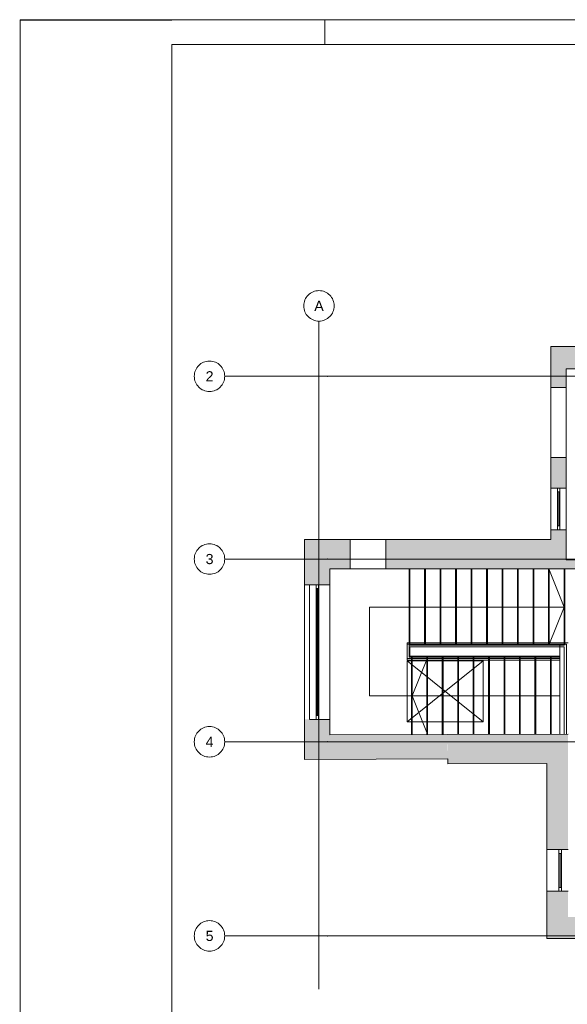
# Paper-space layout 'A-55 WYKOŃCZENIA ŚCIAN - PIĘTRO 10' of a CAD drawing. Header units: millimetres. Extents: x 0 to 420, y 0 to 297.
# Tile 2 of 8: x 0 to 108, y 103 to 297. Entities that reach past the tile are written whole.
import ezdxf
from ezdxf.xclip import XClip

# ---------------------------------------------------------------- set-up
doc = ezdxf.new("R2010")
doc.units = ezdxf.units.MM
doc.header["$MEASUREMENT"] = 0
doc.header["$XCLIPFRAME"] = 0
for name, pattern in [('DASHDOTX2', [1000, 500, -250, 0, -250]), ('GESTRICHELT2', [93.75, 62.5, -31.25]), ('PRZERYWANA_DU_A', [550, 350, -200])]:
    doc.linetypes.add(name, pattern=pattern)
for name, color, linetype, lineweight, true_color in [('A__balustrada_Nr_pióra__161', 7, 'Continuous', 5, 0x949494), ('A_Arkusz_Nr_pióra__237', 7, 'Continuous', 5, 0x343434), ('A_dach_Nr_pióra__8', 7, 'Continuous', 13, 0x4c4c4c), ('A_osie_Nr_pióra__16', 7, 'Continuous', 5, 0x0f0f0f), ('A_osie_Nr_pióra__76', 7, 'Continuous', 5, 0x2d2d2d), ('A_pochwyt_Nr_pióra__161', 7, 'Continuous', 5, 0x949494), ('A_schody_Nr_pióra__10', 7, 'Continuous', 13, 0x4b4b4b), ('A_schody_Nr_pióra__4', 7, 'Continuous', 18, 0x4b4b4b), ('A_ściany_Nr_pióra__19', 7, 'Continuous', 5, 0x191919), ('Okna Archicada_Nr_pióra__19', 7, 'Continuous', 5, 0x191919)]:
    doc.layers.add(name, color=color, linetype=linetype, lineweight=lineweight, true_color=true_color)
for name, color, linetype, lineweight in [('A_Arkusz_Nr_pióra__1', 7, 'Continuous', 20), ('A_strop_Nr_pióra__1', 7, 'Continuous', 20), ('A_ściany_Nr_pióra__1', 7, 'Continuous', 20)]:
    doc.layers.add(name, color=color, linetype=linetype, lineweight=lineweight)
doc.layers.add('A_podrys', color=7, linetype='Continuous')
doc.layers.add('A_ściany', color=7, linetype='Continuous')
doc.styles.add('STYL_AUTOMATYCZNY_1', font='arial.ttf')

# ---------------------------------------------------------------- blocks, each defined once
blk = doc.blocks.new('Rysunek_1_1', base_point=(-1584.45, -254.32))
at = {"layer": 'A_ściany', "linetype": 'Continuous', "lineweight": 0, "true_color": 0x000000}
for points in [[(104.53, 224.53), (105.83, 224.53), (107.53, 224.53), (107.53, 228.23), (104.53, 232.63)], [(104.53, 232.63), (107.53, 228.23), (113.7, 228.23), (113.7, 232.63)], [(104.53, 204.73), (107.53, 204.73), (107.53, 210.73), (105.83, 210.73), (104.53, 210.73)], [(104.53, 194.63), (107.53, 188.83), (107.53, 196.53), (104.53, 196.53)], [(55.97, 194.63), (61.02, 188.83), (65.02, 188.83), (65.02, 190.13), (65.02, 194.63)], [(55.97, 194.63), (55.97, 185.69), (61.02, 185.69), (61.02, 188.83)], [(104.53, 194.63), (72.02, 194.63), (72.02, 190.13), (72.02, 188.83), (107.53, 188.83)], [(107.53, 188.83), (110.52, 188.83), (110.52, 190.58), (107.53, 190.58)], [(55.97, 159.17), (55.97, 151.3), (61.02, 156.11), (61.02, 159.17)], [(84.23, 156.19), (61.02, 156.11), (55.97, 151.3), (84.24, 151.39)], [(107.92, 156.27), (84.23, 156.19), (84.25, 150.39), (103.72, 150.46)], [(103.72, 133.52), (107.92, 133.52), (107.92, 156.27), (103.72, 150.46)], [(103.72, 116.02), (107.92, 120.22), (107.92, 125.32), (103.72, 125.32)], [(107.92, 120.22), (103.72, 116.02), (304.59, 116.02), (304.59, 120.22)]]:
    blk.add_hatch(color=18, dxfattribs=at).paths.add_polyline_path(points)
at = {"layer": 'A__balustrada_Nr_pióra__161', "color": 252, "linetype": 'Continuous', "lineweight": 5, "true_color": 0x949494}
for p, q in [((76.22, 170.86), (76.22, 174.28)), ((76.22, 173.98), (107.62, 173.98)), ((76.72, 173.48), (107.12, 173.48)), ((76.72, 171.66), (76.72, 173.48)), ((107.12, 173.48), (107.12, 156.27)), ((107.62, 173.98), (107.62, 156.27)), ((76.22, 171.16), (106.28, 171.16)), ((76.72, 171.66), (106.28, 171.66))]:
    blk.add_line(p, q, dxfattribs=at)
at = {"layer": 'A_dach_Nr_pióra__8', "color": 251, "linetype": 'PRZERYWANA_DU_A', "lineweight": 13, "true_color": 0x4c4c4c}
for p, q in [((91.2, 170.71), (76.2, 158.71)), ((76.2, 170.71), (91.2, 158.71))]:
    blk.add_line(p, q, dxfattribs=at)
at = {"layer": 'A_dach_Nr_pióra__8', "color": 251, "linetype": 'PRZERYWANA_DU_A', "lineweight": 13, "true_color": 0x4c4c4c, "flags": 128}
blk.add_lwpolyline([(91.2, 158.71), (76.2, 158.71), (76.2, 170.71), (91.2, 170.71)], close=True, dxfattribs=at)
at = {"layer": 'A_osie_Nr_pióra__16', "color": 250, "linetype": 'DASHDOTX2', "lineweight": 5, "true_color": 0x0f0f0f}
for p, q in [((58.85, 237.63), (58.85, 106.02)), ((60.54, 226.76), (40.29, 226.76)), ((330.89, 226.76), (60.54, 226.76)), ((60.54, 226.76), (60.54, 226.76)), ((60.54, 190.76), (40.29, 190.76)), ((330.89, 190.76), (60.54, 190.76)), ((60.54, 190.76), (60.54, 190.76)), ((60.54, 154.76), (40.29, 154.76)), ((330.89, 154.76), (60.54, 154.76)), ((60.54, 154.76), (60.54, 154.76)), ((60.54, 116.53), (40.29, 116.53)), ((330.89, 116.53), (60.54, 116.53)), ((60.54, 116.53), (60.54, 116.53))]:
    blk.add_line(p, q, dxfattribs=at)
for p in [(60.54, 226.76), (60.54, 190.76), (60.54, 154.76), (60.54, 116.53)]:
    blk.add_point(p, dxfattribs=at)
at = {"layer": 'A_osie_Nr_pióra__76', "color": 250, "linetype": 'Continuous', "lineweight": 5, "true_color": 0x2d2d2d}
for centre in [(37.29, 226.76), (37.29, 190.76), (37.29, 154.76), (37.29, 116.53)]:
    blk.add_circle(centre, 3, dxfattribs=at)
at = {"layer": 'A_pochwyt_Nr_pióra__161', "color": 252, "linetype": 'Continuous', "lineweight": 5, "true_color": 0x949494}
for p, q in [((76.22, 174.28), (107.92, 174.28)), ((76.22, 170.86), (106.28, 170.86))]:
    blk.add_line(p, q, dxfattribs=at)
at = {"layer": 'A_schody_Nr_pióra__10', "color": 251, "linetype": 'GESTRICHELT2', "lineweight": 13, "true_color": 0x4b4b4b}
for p, q in [((76.77, 188.83), (76.77, 173.77)), ((79.82, 188.83), (79.82, 173.77)), ((82.87, 188.83), (82.87, 173.77)), ((85.92, 188.83), (85.92, 173.77)), ((88.97, 188.83), (88.97, 173.77)), ((92.02, 188.83), (92.02, 173.77)), ((95.07, 188.83), (95.07, 173.77)), ((98.12, 188.83), (98.12, 173.77)), ((101.17, 188.83), (101.17, 173.77)), ((104.22, 188.83), (104.22, 173.77)), ((107.27, 188.83), (107.27, 173.77)), ((77.07, 171.41), (77.07, 156.17)), ((80.11, 171.41), (80.11, 156.17)), ((83.15, 171.41), (83.15, 156.17)), ((86.19, 171.41), (86.19, 156.17)), ((89.23, 171.41), (89.23, 156.17)), ((92.27, 171.41), (92.27, 156.17)), ((95.31, 171.41), (95.31, 156.17)), ((98.35, 171.41), (98.35, 156.17)), ((101.39, 171.41), (101.39, 156.17)), ((104.43, 171.41), (104.43, 156.17))]:
    blk.add_line(p, q, dxfattribs=at)
at = {"layer": 'A_schody_Nr_pióra__4', "color": 251, "linetype": 'Continuous', "lineweight": 18, "true_color": 0x4b4b4b}
for p, q in [((76.62, 171.41), (76.62, 188.83)), ((79.67, 173.77), (79.67, 188.83)), ((82.72, 173.77), (82.72, 188.83)), ((85.77, 173.77), (85.77, 188.83)), ((88.82, 173.77), (88.82, 188.83)), ((91.87, 173.77), (91.87, 188.83)), ((94.92, 173.77), (94.92, 188.83)), ((97.97, 173.77), (97.97, 188.83)), ((101.02, 173.77), (101.02, 188.83)), ((104.07, 173.77), (104.07, 188.83)), ((104.11, 188.83), (107.12, 181.3)), ((107.12, 173.77), (107.12, 188.83)), ((68.82, 181.3), (107.12, 181.3)), ((68.82, 163.79), (68.82, 181.3)), ((104.11, 173.77), (107.12, 181.3)), ((76.62, 173.77), (107.12, 173.77)), ((76.62, 171.41), (106.28, 171.41)), ((77.22, 171.41), (77.22, 156.17)), ((80.23, 171.32), (77.22, 163.79)), ((80.26, 171.41), (80.26, 156.17)), ((83.3, 171.41), (83.3, 156.17)), ((86.34, 171.41), (86.34, 156.17)), ((89.38, 171.41), (89.38, 156.17)), ((92.42, 171.41), (92.42, 156.17)), ((95.46, 171.41), (95.46, 156.17)), ((98.5, 171.41), (98.5, 156.17)), ((101.54, 171.41), (101.54, 156.17)), ((104.58, 171.41), (104.58, 156.17)), ((106.25, 163.79), (68.82, 163.79)), ((80.23, 156.26), (77.22, 163.79))]:
    blk.add_line(p, q, dxfattribs=at)
at = {"layer": 'A_strop_Nr_pióra__1', "color": 7, "linetype": 'Continuous', "lineweight": 20}
blk.add_line((106.28, 173.77), (106.28, 156.27), dxfattribs=at)
at = {"layer": 'A_ściany_Nr_pióra__1', "color": 7, "linetype": 'Continuous', "lineweight": 20}
for p, q in [((105.83, 224.53), (104.53, 224.53)), ((105.83, 224.53), (107.53, 224.53)), ((105.83, 210.73), (104.53, 210.73)), ((105.83, 210.73), (107.53, 210.73)), ((107.53, 204.73), (104.53, 204.73)), ((107.53, 196.53), (104.53, 196.53)), ((65.02, 190.13), (65.02, 194.63)), ((72.02, 190.13), (72.02, 194.63)), ((65.02, 190.13), (65.02, 188.83)), ((72.02, 190.13), (72.02, 188.83)), ((55.97, 185.69), (55.97, 159.17)), ((56.97, 185.69), (56.97, 159.19)), ((61.02, 185.69), (61.02, 159.19)), ((56.97, 159.17), (61.02, 159.17)), ((107.92, 133.52), (103.72, 133.52)), ((107.92, 125.32), (103.72, 125.32))]:
    blk.add_line(p, q, dxfattribs=at)
at = {"layer": 'A_ściany_Nr_pióra__1', "color": 7, "linetype": 'Continuous', "lineweight": 20, "flags": 128}
for points in [[(104.53, 232.63), (104.53, 224.53)], [(113.7, 232.63), (104.53, 232.63)], [(107.53, 224.53), (107.53, 228.23)], [(107.53, 228.23), (113.7, 228.23)], [(104.53, 210.73), (104.53, 204.73)], [(107.53, 204.73), (107.53, 210.73)], [(104.53, 196.53), (104.53, 194.63)], [(107.53, 190.58), (107.53, 196.53)], [(65.02, 194.63), (55.97, 194.63)], [(55.97, 194.63), (55.97, 185.69)], [(104.53, 194.63), (72.02, 194.63)], [(110.52, 190.58), (107.53, 190.58)], [(61.02, 188.83), (65.02, 188.83)], [(61.02, 185.69), (61.02, 188.83)], [(72.02, 188.83), (107.53, 188.83)], [(107.53, 188.83), (110.52, 188.83)], [(55.97, 185.69), (56.97, 185.69)], [(61.02, 185.69), (56.97, 185.69)], [(55.97, 159.17), (55.97, 151.3)], [(61.02, 156.11), (61.02, 159.17)], [(84.23, 156.19), (61.02, 156.11)], [(107.92, 156.27), (84.23, 156.19)], [(55.97, 151.3), (84.24, 151.39)], [(84.24, 151.39), (84.25, 150.39)], [(84.25, 150.39), (103.72, 150.46)], [(103.72, 150.46), (103.72, 133.52)], [(103.72, 125.32), (103.72, 116.02)], [(103.72, 116.02), (304.59, 116.02)]]:
    blk.add_lwpolyline(points, dxfattribs=at)
at = {"layer": 'A_ściany_Nr_pióra__19', "color": 250, "linetype": 'Continuous', "lineweight": 5, "true_color": 0x191919}
for p, q in [((104.53, 204.73), (104.53, 196.53)), ((107.53, 196.53), (107.53, 204.73)), ((103.72, 133.52), (103.72, 125.32))]:
    blk.add_line(p, q, dxfattribs=at)
at = {"layer": 'Okna Archicada_Nr_pióra__19', "color": 250, "linetype": 'Continuous', "lineweight": 5, "true_color": 0x191919}
for p, q in [((105.83, 224.53), (104.53, 224.53)), ((104.53, 224.53), (104.53, 210.73)), ((105.83, 224.53), (107.53, 224.53)), ((107.53, 224.53), (107.53, 210.73)), ((105.83, 210.73), (104.53, 210.73)), ((105.83, 210.73), (107.53, 210.73)), ((105.83, 196.53), (105.83, 204.73)), ((105.83, 204.73), (106.33, 204.73)), ((106.33, 203.98), (105.83, 203.98)), ((106.08, 203.98), (106.08, 197.28)), ((106.33, 204.73), (106.33, 196.53)), ((106.33, 197.28), (105.83, 197.28)), ((106.33, 196.53), (105.83, 196.53)), ((65.02, 190.13), (65.02, 194.63)), ((72.02, 194.63), (65.02, 194.63)), ((72.02, 190.13), (72.02, 194.63)), ((65.02, 190.13), (65.02, 188.83)), ((72.02, 190.13), (72.02, 188.83)), ((72.02, 188.83), (65.02, 188.83)), ((58.27, 159.17), (58.27, 185.69)), ((58.27, 184.94), (58.77, 184.94)), ((58.42, 159.92), (58.42, 184.94)), ((58.62, 159.92), (58.62, 184.94)), ((58.77, 159.17), (58.77, 185.69)), ((58.27, 159.92), (58.77, 159.92)), ((106.12, 125.32), (106.12, 133.52)), ((106.12, 133.52), (106.62, 133.52)), ((106.62, 132.77), (106.12, 132.77)), ((106.37, 132.77), (106.37, 126.07)), ((106.62, 133.52), (106.62, 125.32)), ((106.62, 126.07), (106.12, 126.07)), ((106.62, 125.32), (106.12, 125.32))]:
    blk.add_line(p, q, dxfattribs=at)
at = {"layer": 'A_osie_Nr_pióra__76', "color": 250, "linetype": 'Continuous', "lineweight": 5, "true_color": 0x2d2d2d, "char_height": 2, "attachment_point": 1, "style": 'STYL_AUTOMATYCZNY_1'}
for s, insert in [('\\A1;{\\pql;\\pt0;\\fArial|b0|i0|c238|p0;\\W1.000000;2}', (36.53, 227.76)), ('\\A1;{\\pql;\\pt0;\\fArial|b0|i0|c238|p0;\\W1.000000;3}', (36.53, 191.76)), ('\\A1;{\\pql;\\pt0;\\fArial|b0|i0|c238|p0;\\W1.000000;4}', (36.53, 155.76)), ('\\A1;{\\pql;\\pt0;\\fArial|b0|i0|c238|p0;\\W1.000000;5}', (36.53, 117.53))]:
    blk.add_mtext(s, dxfattribs=dict(at, insert=insert))
blk = doc.blocks.new('Rysunek_2_2', base_point=(-1584.45, -311.15))
at = {"layer": 'A_osie_Nr_pióra__76', "color": 250, "linetype": 'Continuous', "lineweight": 5, "true_color": 0x2d2d2d}
for start, end in [(90, 270), (270, 90)]:
    blk.add_arc((58.85, 240.63), 3, start, end, dxfattribs=at)
at = {"layer": 'A_osie_Nr_pióra__76', "color": 250, "linetype": 'Continuous', "lineweight": 5, "true_color": 0x2d2d2d, "insert": (57.93, 241.63), "char_height": 2, "attachment_point": 1, "style": 'STYL_AUTOMATYCZNY_1'}
blk.add_mtext('\\A1;{\\pql;\\pt0;\\fArial|b0|i0|c238|p0;\\W1.000000;A}', dxfattribs=at)

psp = doc.layouts.new('A-55 WYKOŃCZENIA ŚCIAN - PIĘTRO 10')

# ---------------------------------------------------------------- linework, layer by layer
at = {"layer": 'A_Arkusz_Nr_pióra__1', "color": 7, "linetype": 'Continuous', "lineweight": 20}
for p, q in [((-0.1, 296.9), (0.9, 296.9)), ((415.1, 292.1), (29.9, 292.1)), ((29.9, 292.1), (29.9, 4.9))]:
    psp.add_line(p, q, dxfattribs=at)
at = {"layer": 'A_Arkusz_Nr_pióra__1', "color": 7, "linetype": 'Continuous', "lineweight": 20, "flags": 128}
psp.add_lwpolyline([(0, 297), (420, 297), (420, 0), (0, 0)], close=True, dxfattribs=at)
at = {"layer": 'A_Arkusz_Nr_pióra__237', "color": 250, "linetype": 'Continuous', "lineweight": 5, "true_color": 0x343434}
for p, q in [((-0.1, 296.9), (29.9, 296.9)), ((60, 292.1), (60, 297))]:
    psp.add_line(p, q, dxfattribs=at)

# ---------------------------------------------------------------- block references
at = {"layer": 'A_podrys', "color": 37, "linetype": 'Continuous', "lineweight": 5, "true_color": 0x656532}
ref = psp.add_blockref('Rysunek_2_2', (-1584.45, -311.15), dxfattribs=at)
XClip(ref).set_block_clipping_path([(34.2904089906, 237.6349048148), (330.891155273, 243.6349048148)])
ref = psp.add_blockref('Rysunek_1_1', (-1584.45, -254.32), dxfattribs=at)
XClip(ref).set_block_clipping_path([(34.2904089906, 106.0249048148), (330.891155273, 237.6349048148)])

doc.saveas('drawing.dxf')
